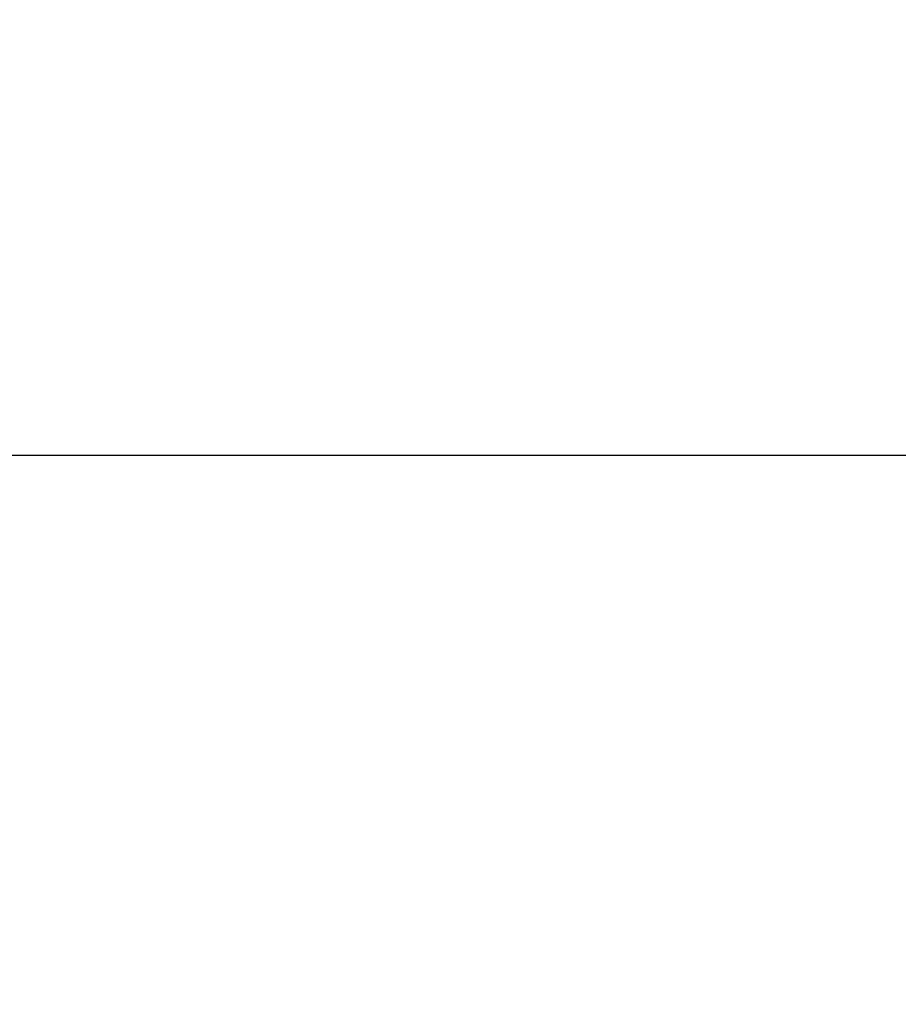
# Model space of a CAD drawing. Header units: millimetres. Extents: x 0 to 290, y -65 to 65.
# Tile 29 of 143: x 208.457 to 208.585, y -33.28 to -33.137. Entities that reach past the tile are written whole.
import ezdxf

# ---------------------------------------------------------------- set-up
doc = ezdxf.new("R2010")
doc.units = ezdxf.units.MM
doc.layers.add('Layer 01', color=18, linetype='Continuous', true_color=0x000000)

# ---------------------------------------------------------------- blocks, each defined once
blk = doc.blocks.new('Block 01')
at = {"layer": 'Layer 01'}
for centre, radius, start, end in [((223.5, -18.5, -66.50872), 14.99142, 90, 270), ((208.8, -33.2, -94.32499), 2.75, 360, 180), ((208.8, -33.2, -94.69999), 2.375, 360, 180), ((208.8, -33.2, -91.69999), 1.5, 360, 180), ((208.8, -33.2, -91.69999), 2.75, 180, 0), ((208.8, -33.2, -94.32499), 2.75, 180, 360), ((208.8, -33.2, -94.69999), 2.375, 180, 360), ((208.8, -33.2, -94.69999), 2.375, 180, 360), ((208.8, -33.2, -66.99999), 1.5, 180, 0), ((208.8, -33.2, -91.69999), 1.5, 180, 360)]:
    blk.add_arc(centre, radius, start, end, dxfattribs=at)
at = {"layer": 'Layer 01', "extrusion": (-2.58379e-15, 2.55669e-15, -1)}
blk.add_arc((-208.8, -33.2, 91.69999), 2.75, 0, 180, dxfattribs=at)
at = {"layer": 'Layer 01', "extrusion": (0, 0, -1)}
for centre, radius, start, end in [((-208.8, -33.2, 93.01249), 2.75, 0, 180), ((-208.8, -33.2, 75.24999), 1.5, 0, 180), ((-208.8, -33.2, 93.07529), 0.6876, 0, 180), ((-208.8, -33.2, 93.01249), 2.75, 180, 0), ((-208.8, -33.2, 79.34999), 1.5, 180, 0), ((-208.8, -33.2, 93.07529), 0.6876, 270, 0)]:
    blk.add_arc(centre, radius, start, end, dxfattribs=at)
at = {"layer": 'Layer 01'}
blk.add_open_spline([(208.8, -33.2, -92.6783), (208.175, -33.2, -93.03915), (207.55, -33.2, -93.39999)], degree=2, dxfattribs=at)

msp = doc.modelspace()

# ---------------------------------------------------------------- linework, layer by layer
at = {"layer": 'Layer 01'}
msp.add_arc((223.5, -18.5, -106.93249), 15.85595, 157.792537, 248.741117, dxfattribs=at)

# ---------------------------------------------------------------- block references
msp.add_blockref('Block 01', (0, 0), dxfattribs=at)

doc.saveas('drawing.dxf')
